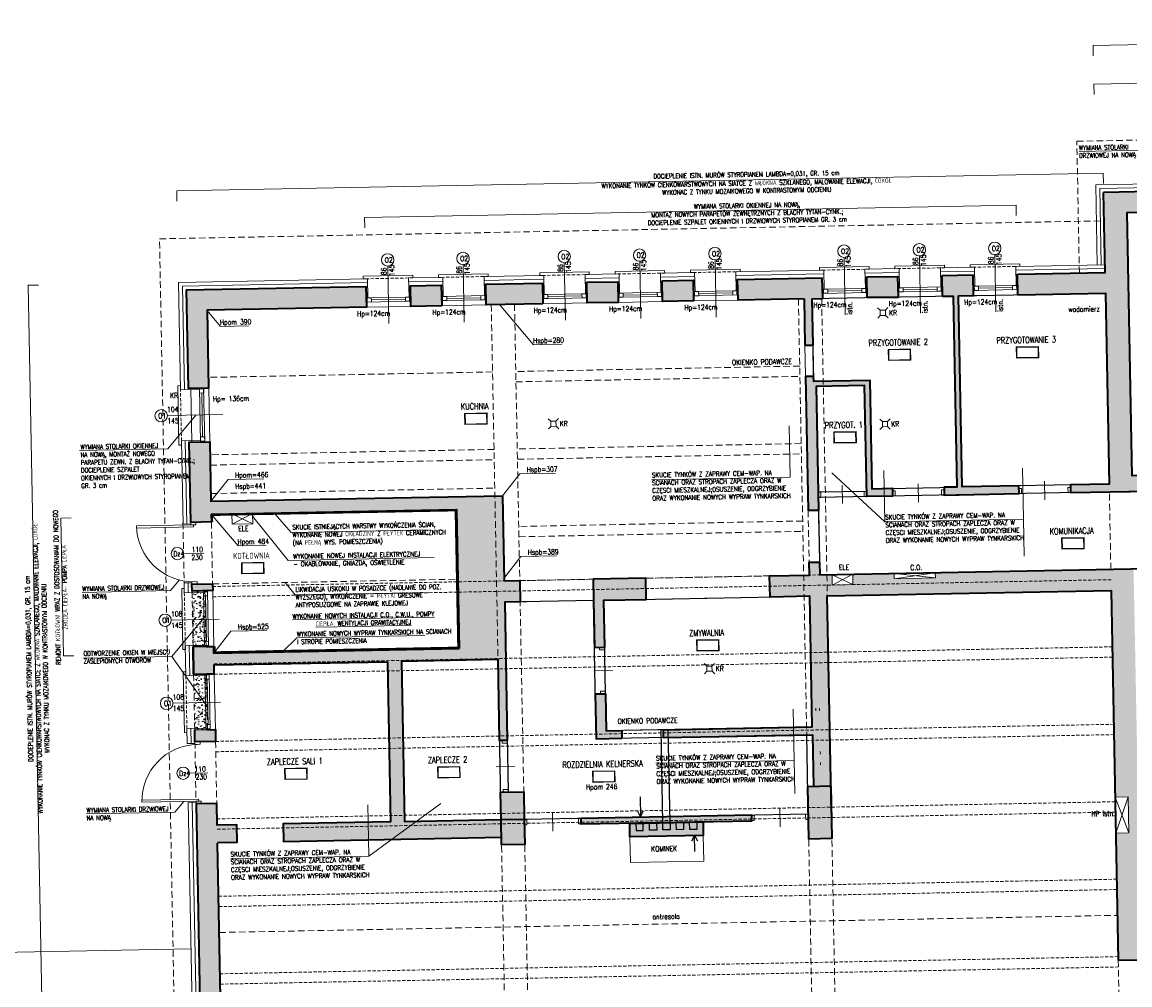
# Model space of a CAD drawing. Header units: millimetres. Extents: x 14400 to 93787, y -21104 to 39413.
# Tile 212 of 256: x 88174 to 90319, y -13433 to -11569. Entities that reach past the tile are written whole.
import ezdxf
from ezdxf.enums import TextEntityAlignment as Align

# ---------------------------------------------------------------- set-up
doc = ezdxf.new("R2010")
doc.units = ezdxf.units.MM
doc.linetypes.add('ACAD_ISO10W100', pattern=[18, 12, -3, 0, -3])
doc.linetypes.add('HIDDEN', pattern=[9.525, 6.35, -3.175])
for name, color, linetype, lineweight in [('!MODUS_ARMATURA', 6, 'Continuous', 9), ('!MODUS_HATCH', 4, 'Continuous', 5), ('!MODUS_HATCH_ŚCIANA', 254, 'Continuous', 9), ('!MODUS_PŁYTKI', 251, 'Continuous', 13), ('__MODUS_ŚCIANY', 2, 'Continuous', 35), ('_MODUS_DEMONTAŻ', 251, 'HIDDEN', 13), ('Cienka', 3, 'Continuous', 9), ('Drzwi', 1, 'Continuous', 15), ('Okna', 3, 'Continuous', 13), ('Opis', 8, 'Continuous', 13), ('Opis_pom', 9, 'Continuous', 18), ('Widok', 1, 'Continuous', 15)]:
    doc.layers.add(name, color=color, linetype=linetype, lineweight=lineweight)
doc.layers.add('!MODUS_BELKI NA SALI_NIEDRUK', color=86, linetype='Continuous', lineweight=0, plot=False, transparency=0.5)
doc.styles.add('ARCHETYP', font='romans.shx', dxfattribs={"height": 15})
doc.styles.add('ARIAL', font='tahoma.ttf')
doc.styles.add('TXT', font='simplex.shx', dxfattribs={"width": 0.8})
doc.linetypes.add('FENCELINE1', pattern='A,6.35,-2.54,[133,ltypeshp.shx,S=2.54,R=0,X=-2.54,Y=0],-2.54,25.4', length=36.83)
doc.linetypes.add('ZIGZAG', pattern='A,0.00254,-5.08,[131,ltypeshp.shx,S=5.08,R=0,X=-5.08,Y=0],-10.16,[131,ltypeshp.shx,S=5.08,R=180,X=5.08,Y=0],-5.08', length=20.32254)
pattern_1 = [(50, (4e-12, 9321.619), (18.218467, -1.5939086), [1.905, -20.955]), (355, (4e-12, 9321.619), (-3.524342, 19.1056845), [1.524, -16.7640584]), (100.451445, (1.518, 9321.486), (14.694125, 17.511775), [1.619001, -17.8090245]), (46.1842, (4e-12, 9326.7), (27.107904, -4.204233), [2.8575, -31.4325]), (96.63556, (2.26, 9326.349), (23.740413, 24.742612), [2.428502, -26.713561]), (351.18415, (4e-12, 9326.7), (23.740413, 24.742612), [2.285997, -25.145973]), (21, (2.54, 9325.429), (15.161439, -10.22652), [1.905, -20.955]), (326, (2.54, 9325.429), (6.180203, 18.4187966), [1.524, -16.764]), (71.451445, (3.803, 9324.577), (21.341642, 8.192277), [1.619001, -17.808994]), (37.5, (4e-12, 9321.619), (0.3088603, 8.4555039), [0, -16.5608, 0, -17.018, 0, -16.8275]), (7.5, (4e-12, 9321.619), (6.6819663, 10.0180575), [0, -9.7028, 0, -16.1798, 0, -6.4135]), (327.5, (-5.664, 9321.619), (13.5590595, -0.5728744), [0, -6.35, 0, -19.812, 0, -26.289]), (317.5, (-8.204, 9321.619), (14.8129181, 2.542649), [0, -8.255, 0, -13.1572, 0, -18.669])]

# ---------------------------------------------------------------- blocks, each defined once
blk = doc.blocks.new('A$C50044AAD')
for points in [[(-5, 0), (-10, 5)], [(5, 0), (10, 5)], [(-5, -10), (-10, -15)], [(5, -10), (10, -15)]]:
    blk.add_lwpolyline(points)
blk.add_lwpolyline([(-5, 0), (5, 0), (5, -10), (-5, -10)], close=True)
blk = doc.blocks.new('FGFTHFTG')
at = {"layer": '!MODUS_HATCH_ŚCIANA', "ltscale": 2}
h = blk.add_hatch(color=256, dxfattribs=at)
h.dxf.hatch_style = 1
h.paths.add_polyline_path([(51151.8, 27402), (51196.8, 27402), (51196.8, 27442), (51106.8, 27442), (51106.8, 27287), (50936.8, 27287), (50936.8, 27247), (51106.8, 27247), (51106.8, 26877), (51031.8, 26877), (51031.8, 26862), (51186.8, 26862), (51186.8, 26892), (51151.8, 26892)])
h = blk.add_hatch(color=256, dxfattribs=at)
h.dxf.hatch_style = 1
h.paths.add_polyline_path([(49674.8, 27287), (49326.8, 27287), (49326.8, 27097), (49366.8, 27097), (49366.8, 27247), (49674.8, 27247)])
h = blk.add_hatch(color=256, dxfattribs=at)
h.dxf.hatch_style = 1
h.paths.add_polyline_path([(49820.8, 27287), (49760.8, 27287), (49760.8, 27247), (49820.8, 27247)])
h = blk.add_hatch(color=256, dxfattribs=at)
h.dxf.hatch_style = 1
h.paths.add_polyline_path([(50016.8, 27287), (49906.8, 27287), (49906.8, 27247), (50016.8, 27247)])
h = blk.add_hatch(color=256, dxfattribs=at)
h.dxf.hatch_style = 1
h.paths.add_polyline_path([(50162.8, 27287), (50102.8, 27287), (50102.8, 27247), (50162.8, 27247)])
h = blk.add_hatch(color=256, dxfattribs=at)
h.dxf.hatch_style = 1
h.paths.add_polyline_path([(50308.8, 27287), (50248.8, 27287), (50248.8, 27247), (50308.8, 27247)])
h = blk.add_hatch(color=256, dxfattribs=at)
h.dxf.hatch_style = 1
h.paths.add_polyline_path([(50558.8, 27287), (50394.8, 27287), (50394.8, 27247), (50522.8, 27247), (50522.8, 27157), (50537.8, 27157), (50537.8, 27247), (50558.8, 27247)])
h = blk.add_hatch(color=256, dxfattribs=at)
h.dxf.hatch_style = 1
h.paths.add_polyline_path([(50704.8, 27287), (50644.8, 27287), (50644.8, 27247), (50704.8, 27247)])
h = blk.add_hatch(color=256, dxfattribs=at)
h.dxf.hatch_style = 1
h.paths.add_polyline_path([(50850.8, 27287), (50790.8, 27287), (50790.8, 27247), (50811.8, 27247), (50811.8, 26877), (50786.8, 26877), (50786.8, 26862), (50931.8, 26862), (50931.8, 26877), (50821.8, 26877), (50821.8, 27247), (50850.8, 27247)])
h = blk.add_hatch(color=256, dxfattribs=at)
h.dxf.hatch_style = 1
h.paths.add_polyline_path([(50646.8, 27087), (50537.8, 27087), (50537.8, 27097), (50522.8, 27097), (50522.8, 26837), (50542.8, 26837), (50542.8, 27077), (50636.8, 27077), (50636.8, 26862), (50686.8, 26862), (50686.8, 26877), (50646.8, 26877)])
h = blk.add_hatch(color=256, dxfattribs=at)
h.dxf.hatch_style = 1
h.paths.add_polyline_path([(49931.8, 26671), (49961.8, 26671), (49961.8, 26712), (49931.8, 26712), (49931.8, 26877), (49366.8, 26877), (49366.8, 26992), (49326.8, 26992), (49326.8, 26837), (49366.8, 26837), (49366.8, 26852), (49841.8, 26852), (49841.8, 26583), (49366.8, 26583), (49366.8, 26596), (49351.8, 26596), (49326.8, 26596), (49326.8, 26543), (49351.8, 26543), (49366.8, 26543), (49366.8, 26560), (49702.8, 26560), (49702.8, 26250), (49494.8, 26250), (49494.8, 26216), (49916.8, 26216), (49916.8, 26250), (49729.8, 26250), (49729.8, 26560), (49916.8, 26560), (49916.8, 26403), (49931.8, 26403)])
h = blk.add_hatch(color=256, dxfattribs=at)
h.dxf.hatch_style = 1
h.paths.add_polyline_path([(51150.8, 26702), (51150.8, 26712), (50766.8, 26712), (50766.8, 26702), (50686.8, 26702), (50686.8, 26712), (50606.8, 26712), (50606.8, 26692), (50566.8, 26692), (50566.8, 26712), (50542.8, 26712), (50542.8, 26737), (50522.8, 26737), (50522.8, 26712), (50445.8, 26712), (50445.8, 26671), (50522.8, 26671), (50522.8, 26418), (50233.8, 26418), (50233.8, 26403), (50522.8, 26403), (50522.8, 26303), (50556.8, 26303), (50556.8, 26671), (51106.8, 26671), (51106.8, 26271), (51131.8, 26271), (51131.8, 26201), (51106.8, 26201), (51106.8, 25955), (51151.2, 25955), (51150.9, 26483.5), (51150.9, 26483.5), (51150.9, 26553.5)])
h = blk.add_hatch(color=256, dxfattribs=at)
h.dxf.hatch_style = 1
h.paths.add_polyline_path([(49366.8, 26717), (49326.8, 26717), (49326.8, 26704), (49351.8, 26704), (49366.8, 26704)])
h = blk.add_hatch(color=256, dxfattribs=at)
h.dxf.hatch_style = 1
h.paths.add_polyline_path([(50205.8, 26712), (50103.8, 26712), (50103.8, 26671), (50103.8, 26580), (50123.8, 26580), (50123.8, 26671), (50205.8, 26671)])
h = blk.add_hatch(color=256, dxfattribs=at)
h.dxf.hatch_style = 1
h.paths.add_polyline_path([(50123.8, 26490), (50103.8, 26490), (50103.8, 26403), (50153.8, 26403), (50153.8, 26418), (50123.8, 26418)])
h = blk.add_hatch(color=256, dxfattribs=at)
h.dxf.hatch_style = 1
h.paths.add_polyline_path([(49366.8, 26435), (49351.8, 26435), (49326.8, 26435), (49326.8, 26412), (49366.8, 26412)])
h = blk.add_hatch(color=256, dxfattribs=at)
h.dxf.hatch_style = 1
h.paths.add_polyline_path([(49961.8, 26303), (49916.8, 26303), (49916.8, 26250), (49961.8, 26250)])
h = blk.add_hatch(color=256, dxfattribs=at)
h.dxf.hatch_style = 1
h.paths.add_polyline_path([(50556.8, 26303), (50511.8, 26303), (50511.8, 26201), (50556.8, 26201)])
h = blk.add_hatch(color=256, dxfattribs=at)
h.dxf.hatch_style = 1
h.paths.add_polyline_path([(48430.8, 25768), (47741.8, 25768), (47741.8, 25530.9), (47781.8, 25530.9), (47781.8, 25586), (47781.8, 25728), (47916.8, 25728), (48045.8, 25728), (48212.8, 25728), (48212.8, 25385), (48139.8, 25385), (48139.8, 25370), (48228.8, 25370), (48228.8, 25385), (48224.8, 25385), (48224.8, 25728), (48381.8, 25728), (48381.8, 25385), (48330.8, 25385), (48330.8, 25370), (48874.8, 25370), (48874.8, 25385), (48593.8, 25385), (48593.8, 25570), (48593.8, 25728), (48704.8, 25728), (48731.8, 25728), (48844.8, 25728), (48866.8, 25728), (49022.8, 25728), (49022.8, 25385), (48964.8, 25385), (48964.8, 25370), (49022.8, 25370), (49022.8, 25335), (49036.8, 25335), (49036.8, 25728), (49266.8, 25728), (49266.8, 25748), (49306.8, 25748), (49306.8, 25728), (49326.8, 25728), (49326.8, 25385), (49366.8, 25385), (49366.8, 26216), (49404.8, 26216), (49404.8, 26250), (49366.8, 26250), (49366.8, 26292), (49326.8, 26292), (49326.8, 25768), (48552.9, 25768), (48552.9, 25727.9), (48576.8, 25728), (48576.8, 25385), (48406.8, 25384.7), (48406.8, 25727.7), (48430.9, 25727.7)])
h = blk.add_hatch(color=256, dxfattribs=at)
h.dxf.hatch_style = 1
h.paths.add_polyline_path([(49961.8, 26250), (49916.8, 26250), (49916.8, 26201), (49961.8, 26201)])
h = blk.add_hatch(color=256, dxfattribs=at)
h.dxf.hatch_style = 1
h.paths.add_polyline_path([(50401.8, 26250), (50071.8, 26250), (50071.8, 26238), (50401.8, 26238)])
h = blk.add_hatch(color=256, dxfattribs=at)
h.dxf.hatch_style = 1
h.paths.add_polyline_path([(50307.8, 26238), (50165.8, 26238), (50165.8, 26212), (50307.8, 26212)])
at = {"layer": '_MODUS_DEMONTAŻ', "ltscale": 2}
h = blk.add_hatch(dxfattribs=at)
h.set_pattern_fill('AR-CONC', color=256, scale=0.1)
h.set_pattern_definition(pattern_1)
h.paths.add_polyline_path([(49351.8, 26704), (49326.8, 26704), (49326.8, 26596), (49351.8, 26596)])
h = blk.add_hatch(dxfattribs=at)
h.set_pattern_fill('AR-CONC', color=256, scale=0.1)
h.set_pattern_definition(pattern_1)
h.paths.add_polyline_path([(49351.8, 26543), (49326.8, 26543), (49326.8, 26435), (49351.8, 26435)])
at = {"layer": '!MODUS_BELKI NA SALI_NIEDRUK', "linetype": 'HIDDEN'}
for points in [[(49366.8, 26712), (51106.8, 26712)], [(51106.8, 26692), (49366.8, 26692)], [(49366.8, 26562), (51106.8, 26562)], [(51106.8, 26542), (49366.8, 26542)], [(49366.8, 26412), (51106.8, 26412)], [(51106.8, 26392), (49366.8, 26392)], [(49366.8, 26262), (51106.8, 26262)], [(51106.8, 26242), (49366.8, 26242)], [(49366.8, 26112), (51106.8, 26112)], [(51106.8, 26092), (49366.8, 26092)], [(49366.8, 25962), (51106.8, 25962)], [(51106.8, 25942), (49366.8, 25942)]]:
    blk.add_lwpolyline(points, dxfattribs=at)
at = {"layer": '!MODUS_HATCH', "linetype": 'ZIGZAG'}
for points in [[(51099.3, 27302), (51099.3, 27449.5), (51199.8, 27449.5)], [(49319.3, 27094), (49319.3, 27294.5), (49677.8, 27294.5)], [(49757.8, 27294.5), (49823.8, 27294.5)], [(49903.8, 27294.5), (50019.8, 27294.5)], [(50099.8, 27294.5), (50165.8, 27294.5)], [(50245.8, 27294.5), (50311.8, 27294.5)], [(50391.8, 27294.5), (50561.8, 27294.5)], [(50641.8, 27294.5), (50707.8, 27294.5)], [(50787.8, 27294.5), (50853.8, 27294.5)], [(50933.8, 27294.5), (51106.8, 27294.5)], [(49319.3, 26834), (49319.3, 26995)], [(49319.3, 26720), (49319.3, 26701)], [(49319.3, 26599), (49319.3, 26540)], [(49319.3, 26438), (49319.3, 26409)], [(49319.3, 26295), (49319.3, 25768)]]:
    blk.add_lwpolyline(points, dxfattribs=at)
at = {"layer": '!MODUS_HATCH_ŚCIANA', "ltscale": 2}
for p, q in [((50530.5, 26448.8), (50530.5, 26453.9)), ((50537.5, 26448.8), (50537.5, 26453.9)), ((50537.5, 26365), (50537.5, 26370.1)), ((50537.5, 26344.1), (50537.5, 26349.1))]:
    blk.add_line(p, q, dxfattribs=at)
at = {"layer": '!MODUS_PŁYTKI', "linetype": 'ACAD_ISO10W100', "const_width": 3}
blk.add_lwpolyline([(49368.8, 26837), (49368.8, 26850), (49839.8, 26850), (49839.8, 26585), (49368.8, 26585), (49368.8, 26596)], dxfattribs=at)
at = {"layer": '__MODUS_ŚCIANY'}
for points in [[(50936.8, 27287), (51106.8, 27287), (51106.8, 27442)], [(51196.8, 27402), (51196.8, 27442), (51106.8, 27442)], [(50936.8, 27247), (51106.8, 27247), (51106.8, 26877), (51031.8, 26877), (51031.8, 26862), (51186.8, 26862), (51186.8, 26892), (51151.8, 26892), (51151.8, 27402), (51196.8, 27402)], [(49326.8, 27287), (49674.8, 27287), (49674.8, 27247), (49365.8, 27247)], [(49326.8, 27287), (49326.8, 27097), (49366.8, 27097), (49366.8, 27247)], [(50522.8, 27247), (50394.8, 27247), (50394.8, 27287), (50558.8, 27287)], [(50558.8, 27247), (50558.8, 27287)], [(50644.8, 27287), (50704.8, 27287)], [(50790.8, 27287), (50850.8, 27287)], [(50790.8, 27247), (50790.8, 27287)], [(50850.8, 27247), (50850.8, 27287)], [(50936.8, 27247), (50936.8, 27287)], [(50522.8, 27247), (50522.8, 27157)], [(50537.8, 27247), (50537.8, 27157)], [(50537.8, 27247), (50558.8, 27247)], [(50644.8, 27247), (50704.8, 27247)], [(50790.8, 27247), (50811.8, 27247), (50811.8, 26877), (50786.8, 26877), (50786.8, 26862), (50931.8, 26862), (50931.8, 26877), (50821.8, 26877), (50821.8, 27247), (50850.8, 27247)], [(50522.8, 27157), (50537.8, 27157)], [(50522.8, 27097), (50522.8, 26837)], [(50537.8, 27097), (50537.8, 27087), (50646.8, 27087), (50646.8, 26877), (50686.8, 26877), (50686.8, 26862), (50636.8, 26862), (50636.8, 27077), (50542.8, 27077), (50542.8, 26837), (50522.8, 26837)], [(50522.8, 27097), (50537.8, 27097)], [(49326.8, 26837), (49326.8, 26992), (49366.8, 26992), (49366.8, 26877), (49931.8, 26877)], [(49931.8, 26877), (49931.8, 26712), (49961.8, 26712), (49961.8, 26671), (49931.8, 26671), (49931.8, 26403), (49916.8, 26403), (49916.8, 26560), (49729.8, 26560), (49729.8, 26250), (49916.8, 26250), (49916.8, 26303), (49961.8, 26303), (49961.8, 26250)], [(49366.8, 26852), (49366.8, 26837), (49326.8, 26837)], [(49366.8, 26852), (49841.8, 26852), (49841.8, 26583)], [(50233.8, 26418), (50522.8, 26418), (50522.8, 26671), (50445.8, 26671), (50445.8, 26712), (50522.8, 26712), (50522.8, 26737), (50542.8, 26737), (50542.8, 26712), (51178.8, 26712)], [(49326.8, 26704), (49326.8, 26717), (49366.8, 26717), (49366.8, 26704), (49351.8, 26704)], [(49366.8, 26717), (49366.8, 26704)], [(50103.8, 26712), (50103.8, 26671), (50103.8, 26671), (50103.8, 26580), (50123.8, 26580), (50123.8, 26671), (50205.8, 26671), (50205.8, 26712), (50103.8, 26712)], [(50556.8, 26250), (50556.8, 26671), (51106.8, 26671), (51106.8, 25955)], [(49326.8, 26543), (49326.8, 26596)], [(49351.8, 26596), (49366.8, 26596)], [(49366.8, 26596), (49366.8, 26583), (49841.8, 26583)], [(49351.8, 26543), (49366.8, 26543), (49366.8, 26560), (49702.8, 26560), (49702.8, 26250), (49494.8, 26250), (49494.8, 26216), (49916.8, 26216)], [(50103.8, 26490), (50123.8, 26490), (50123.8, 26418), (50153.8, 26418)], [(50103.8, 26490), (50103.8, 26403), (50153.8, 26403)], [(49366.8, 26412), (49326.8, 26412), (49326.8, 26435)], [(49351.8, 26435), (49366.8, 26435), (49366.8, 26412)], [(50153.8, 26418), (50153.8, 26403)], [(50233.8, 26418), (50233.8, 26403)], [(50233.8, 26403), (50522.8, 26403), (50522.8, 26303)], [(49366.8, 26216), (49404.8, 26216), (49404.8, 26250), (49366.8, 26250), (49366.8, 26292), (49326.8, 26292), (49326.8, 25768)], [(50071.8, 26250), (50401.8, 26250), (50401.8, 26238), (50071.8, 26238), (50071.8, 26250)], [(49326.8, 25728), (49326.8, 25385), (49366.8, 25385), (49366.8, 26215)], [(51106.8, 25955), (51151.2, 25955)]]:
    blk.add_lwpolyline(points, dxfattribs=at)
for points in [[(49820.8, 27247), (49760.8, 27247), (49760.8, 27287), (49820.8, 27287)], [(50016.8, 27247), (49906.8, 27247), (49906.8, 27287), (50016.8, 27287)], [(50102.8, 27287), (50162.8, 27287), (50162.8, 27247), (50102.8, 27247)], [(50248.8, 27287), (50308.8, 27287), (50308.8, 27247), (50248.8, 27247)], [(50644.8, 27287), (50704.8, 27287), (50704.8, 27247), (50644.8, 27247)], [(49326.8, 26717), (49366.8, 26717), (49366.8, 26704), (49326.8, 26704)], [(50511.8, 26303), (50556.8, 26303), (50556.8, 26201), (50511.8, 26201)], [(49916.8, 26250), (49961.8, 26250), (49961.8, 26201), (49916.8, 26201)], [(50165.8, 26238), (50307.8, 26238), (50307.8, 26212), (50165.8, 26212)]]:
    blk.add_lwpolyline(points, close=True, dxfattribs=at)
at = {"layer": '__MODUS_ŚCIANY', "color": 2}
blk.add_lwpolyline([(49366.8, 26583), (49366.8, 26596), (49326.8, 26596), (49326.8, 26543), (49366.8, 26543), (49366.8, 26560)], dxfattribs=at)
at = {"layer": '_MODUS_DEMONTAŻ', "ltscale": 2}
blk.add_lwpolyline([(49366.8, 26717), (49841.8, 26717)], dxfattribs=at)
for points in [[(49351.8, 26704), (49326.8, 26704), (49326.8, 26596), (49351.8, 26596), (49351.8, 26704)], [(49351.8, 26543), (49326.8, 26543), (49326.8, 26435), (49351.8, 26435), (49351.8, 26543)]]:
    blk.add_lwpolyline(points, close=True, dxfattribs=at)
at = {"layer": 'Cienka', "linetype": 'HIDDEN', "ltscale": 2}
for points in [[(49916.8, 27247), (49916.8, 25042)], [(49961.8, 27247), (49961.8, 25042)], [(50511.8, 27247), (50511.8, 25042)], [(50556.8, 25042), (50556.8, 27247)], [(49916.8, 27117), (49366.8, 27117)], [(50511.8, 27117), (49961.8, 27117)], [(49961.8, 27097), (50511.8, 27097)], [(49916.8, 26967), (49366.8, 26967)], [(49366.8, 26947), (49916.8, 26947)], [(50511.8, 26967), (49961.8, 26967)], [(49961.8, 26947), (50511.8, 26947)], [(49366.8, 26892), (49916.8, 26892)], [(50511.8, 26817), (49961.8, 26817)], [(49961.8, 26797), (50511.8, 26797)]]:
    blk.add_lwpolyline(points, dxfattribs=at)
at = {"layer": 'DEFPOINTS', "color": 2}
for points in [[(51151.8, 27402), (51366.8, 27402), (51366.8, 26892), (51151.8, 26892)], [(50646.8, 26877), (50811.8, 26877), (50811.8, 27247), (50537.8, 27247), (50537.8, 27087), (50646.8, 27087)], [(50821.8, 27247), (51106.8, 27247), (51106.8, 26877), (50821.8, 26877)], [(50636.8, 26872), (50542.8, 26872), (50542.8, 27077), (50636.8, 27077)], [(50542.8, 26712), (51478.8, 26712), (51478.8, 26862), (50542.8, 26862)], [(49961.8, 26250), (50511.8, 26250), (50511.8, 26403), (50103.8, 26403), (50103.8, 26671), (49931.8, 26671), (49931.8, 26303), (49961.8, 26303)], [(50123.8, 26671), (50522.8, 26671), (50522.8, 26418), (50123.8, 26418)], [(49729.8, 26250), (49916.8, 26250), (49916.8, 26560), (49729.8, 26560)], [(50177.8, 26224), (50191.8, 26224), (50191.8, 26238), (50177.8, 26238)], [(50203.8, 26238), (50217.8, 26238), (50217.8, 26224), (50203.8, 26224)], [(50229.8, 26238), (50243.8, 26238), (50243.8, 26224), (50229.8, 26224)], [(50255.8, 26238), (50269.8, 26238), (50269.8, 26224), (50255.8, 26224)], [(50281.8, 26238), (50295.8, 26238), (50295.8, 26224), (50281.8, 26224)]]:
    blk.add_lwpolyline(points, close=True, dxfattribs=at)
at = {"layer": 'DEFPOINTS'}
for points in [[(50229.8, 26238), (50229.8, 26418)], [(50243.8, 26238), (50243.8, 26418)], [(50187.2, 26288.8), (50187.2, 26250), (50182, 26261)], [(50187.2, 26250), (50192.2, 26261.7)], [(50290.6, 26181.4), (50290.6, 26212), (50284.6, 26201.6)], [(50290.6, 26212), (50296.2, 26202)]]:
    blk.add_lwpolyline(points, dxfattribs=at)
at = {"layer": 'Drzwi'}
for points in [[(50589.8, 26884.9), (50589.8, 26849.1)], [(50736.8, 26884.9), (50736.8, 26849.1)], [(50981.8, 26884.9), (50981.8, 26849.1)], [(49311.8, 26776.6), (49350.8, 26776.6)], [(50101.9, 26534.6), (50137.8, 26534.6)], [(49314.9, 26351.6), (49350.8, 26351.6)], [(49909.5, 26352.6), (49945.3, 26352.6)], [(50016.8, 26261.9), (50016.8, 26226.1)], [(50456.8, 26261.9), (50456.8, 26226.1)]]:
    blk.add_lwpolyline(points, dxfattribs=at)
for points in [[(50547.8, 26872), (50547.8, 26862), (50542.8, 26862), (50542.8, 26872)], [(50636.8, 26872), (50636.8, 26862), (50631.8, 26862), (50631.8, 26872)], [(50691.8, 26872), (50691.8, 26862), (50686.8, 26862), (50686.8, 26872)], [(50786.8, 26872), (50786.8, 26862), (50781.8, 26862), (50781.8, 26872)], [(50936.8, 26872), (50936.8, 26862), (50931.8, 26862), (50931.8, 26872)], [(51031.8, 26872), (51031.8, 26862), (51026.8, 26862), (51026.8, 26872)], [(49221.8, 26828), (49331.8, 26828), (49331.8, 26832), (49221.8, 26832)], [(49326.8, 26837), (49336.8, 26837), (49336.8, 26832), (49326.8, 26832)], [(49326.8, 26722), (49336.8, 26722), (49336.8, 26717), (49326.8, 26717)], [(50113.8, 26580), (50123.8, 26580), (50123.8, 26575), (50113.8, 26575)], [(50113.8, 26495), (50123.8, 26495), (50123.8, 26490), (50113.8, 26490)], [(49326.8, 26412), (49336.8, 26412), (49336.8, 26407), (49326.8, 26407)], [(49921.8, 26403), (49931.8, 26403), (49931.8, 26398), (49921.8, 26398)], [(49921.8, 26308), (49931.8, 26308), (49931.8, 26303), (49921.8, 26303)], [(49221.8, 26301), (49331.8, 26301), (49331.8, 26297), (49221.8, 26297)], [(49326.8, 26297), (49336.8, 26297), (49336.8, 26292), (49326.8, 26292)], [(49966.8, 26249), (49966.8, 26239), (49961.8, 26239), (49961.8, 26249)], [(50071.8, 26249), (50071.8, 26239), (50066.8, 26239), (50066.8, 26249)], [(50406.8, 26249), (50406.8, 26239), (50401.8, 26239), (50401.8, 26249)], [(50511.8, 26249), (50511.8, 26239), (50506.8, 26239), (50506.8, 26249)]]:
    blk.add_lwpolyline(points, close=True, dxfattribs=at)
for centre in [(49299.8, 26777), (49302.9, 26351.6)]:
    blk.add_circle(centre, 12, dxfattribs=at)
for centre, start, end in [((49331.8, 26832), 180, 270), ((49331.8, 26297), 90, 180)]:
    blk.add_arc(centre, 110, start, end, dxfattribs=at)
at = {"layer": 'Okna'}
for points in [[(49717.8, 27325.8), (49717.8, 27214.7)], [(49863.8, 27325.8), (49863.8, 27214.7)], [(50059.8, 27325.8), (50059.8, 27214.7)], [(50205.8, 27325.8), (50205.8, 27214.7)], [(50351.8, 27325.8), (50351.8, 27214.7)], [(50601.8, 27325.8), (50601.8, 27214.7)], [(50747.8, 27325.8), (50747.8, 27214.7)], [(50893.8, 27325.8), (50893.8, 27214.7)], [(49285.5, 27044.5), (49393.1, 27044.5)], [(49285.5, 26648.5), (49378.1, 26648.5)], [(49285.5, 26487.5), (49378.1, 26487.5)]]:
    blk.add_lwpolyline(points, dxfattribs=at)
at = {"layer": 'Okna', "ltscale": 2}
for points in [[(49674.8, 27265), (49760.8, 27265)], [(49674.8, 27257), (49760.8, 27257)], [(49684.8, 27261), (49750.8, 27261)], [(49820.8, 27265), (49906.8, 27265)], [(49820.8, 27257), (49906.8, 27257)], [(49830.8, 27261), (49896.8, 27261)], [(50016.8, 27265), (50102.8, 27265)], [(50016.8, 27257), (50102.8, 27257)], [(50026.8, 27261), (50092.8, 27261)], [(50162.8, 27265), (50248.8, 27265)], [(50162.8, 27257), (50248.8, 27257)], [(50172.8, 27261), (50238.8, 27261)], [(50308.8, 27265), (50394.8, 27265)], [(50308.8, 27257), (50394.8, 27257)], [(50318.8, 27261), (50384.8, 27261)], [(50558.8, 27265), (50644.8, 27265)], [(50558.8, 27257), (50644.8, 27257)], [(50568.8, 27261), (50634.8, 27261)], [(50704.8, 27265), (50790.8, 27265)], [(50704.8, 27257), (50790.8, 27257)], [(50714.8, 27261), (50780.8, 27261)], [(50850.8, 27265), (50936.8, 27265)], [(50850.8, 27257), (50936.8, 27257)], [(50860.8, 27261), (50926.8, 27261)], [(49348.8, 27097), (49348.8, 26992)], [(49356.8, 27097), (49356.8, 26992)], [(49352.8, 27087), (49352.8, 27002)], [(49348.8, 26596), (49348.8, 26704)], [(49352.8, 26694), (49352.8, 26606)], [(49356.8, 26596), (49356.8, 26704)], [(49348.8, 26435), (49348.8, 26543)], [(49356.8, 26435), (49356.8, 26543)], [(49352.8, 26533), (49352.8, 26445)]]:
    blk.add_lwpolyline(points, dxfattribs=at)
for points in [[(49676.8, 27265), (49684.8, 27265), (49684.8, 27257), (49676.8, 27257)], [(49750.8, 27265), (49758.8, 27265), (49758.8, 27257), (49750.8, 27257)], [(49822.8, 27265), (49830.8, 27265), (49830.8, 27257), (49822.8, 27257)], [(49896.8, 27265), (49904.8, 27265), (49904.8, 27257), (49896.8, 27257)], [(50018.8, 27265), (50026.8, 27265), (50026.8, 27257), (50018.8, 27257)], [(50092.8, 27265), (50100.8, 27265), (50100.8, 27257), (50092.8, 27257)], [(50164.8, 27265), (50172.8, 27265), (50172.8, 27257), (50164.8, 27257)], [(50238.8, 27265), (50246.8, 27265), (50246.8, 27257), (50238.8, 27257)], [(50310.8, 27265), (50318.8, 27265), (50318.8, 27257), (50310.8, 27257)], [(50384.8, 27265), (50392.8, 27265), (50392.8, 27257), (50384.8, 27257)], [(50560.8, 27265), (50568.8, 27265), (50568.8, 27257), (50560.8, 27257)], [(50634.8, 27265), (50642.8, 27265), (50642.8, 27257), (50634.8, 27257)], [(50706.8, 27265), (50714.8, 27265), (50714.8, 27257), (50706.8, 27257)], [(50780.8, 27265), (50788.8, 27265), (50788.8, 27257), (50780.8, 27257)], [(50852.8, 27265), (50860.8, 27265), (50860.8, 27257), (50852.8, 27257)], [(50926.8, 27265), (50934.8, 27265), (50934.8, 27257), (50926.8, 27257)], [(49348.8, 27095), (49356.8, 27095), (49356.8, 27087), (49348.8, 27087)], [(49348.8, 27002), (49356.8, 27002), (49356.8, 26994), (49348.8, 26994)], [(49348.8, 26702), (49356.8, 26702), (49356.8, 26694), (49348.8, 26694)], [(49348.8, 26606), (49356.8, 26606), (49356.8, 26598), (49348.8, 26598)], [(49348.8, 26541), (49356.8, 26541), (49356.8, 26533), (49348.8, 26533)], [(49348.8, 26445), (49356.8, 26445), (49356.8, 26437), (49348.8, 26437)]]:
    blk.add_lwpolyline(points, close=True, dxfattribs=at)
at = {"layer": 'Okna'}
for centre in [(49717.8, 27337.8), (49863.8, 27337.8), (50059.8, 27337.8), (50205.8, 27337.8), (50351.8, 27337.8), (50601.8, 27337.8), (50747.8, 27337.8), (50893.8, 27337.8), (49273.5, 27044.5), (49273.5, 26648.5), (49273.5, 26487.5)]:
    blk.add_circle(centre, 12, dxfattribs=at)
at = {"layer": 'Opis', "ltscale": 0.7}
for points in [[(51091.8, 27707), (51091.8, 27727), (53452.8, 27727), (53452.8, 27707)], [(51091.8, 27632.1), (51091.8, 27652.1), (53452.8, 27652.1), (53452.8, 27632.1)], [(49311.8, 27459.2), (49311.8, 27479.2), (51106.8, 27479.2), (51106.8, 27459.2)], [(49040.6, 27302), (49020.6, 27302), (49020.6, 25783), (49040.6, 25783)], [(50220.8, 26902.3), (50489, 26902.3), (50489, 27001.7)], [(50671.1, 26812.1), (50570.1, 26909.4)], [(50671.1, 26812.1), (50939.3, 26812.1), (50939.3, 26911.5)], [(50671.1, 26812.1), (50671.1, 26911.5)], [(50939.3, 26812.1), (50939.3, 26741)], [(49499.8, 26583), (49527.7, 26609.3), (49775.7, 26609.3)], [(50218.5, 26353.8), (50486.7, 26353.8), (50486.7, 26453.2)], [(50486.7, 26353.8), (50486.7, 26289.8)], [(49391.1, 26183.9), (49659.3, 26183.9), (49659.3, 26283.3)], [(49659.3, 26183.9), (49800.9, 26283.3)], [(47726.8, 25991.1), (47726.8, 26011.1), (49311.8, 26011.1), (49311.8, 25991.1)]]:
    blk.add_lwpolyline(points, dxfattribs=at)
at = {"layer": 'Opis'}
for points in [[(51060.6, 27522.2), (51186.8, 27522.2), (51204.3, 27501.9)], [(49674.8, 27400.8), (49674.8, 27420.8), (50936.8, 27420.8), (50936.8, 27400.8)], [(49365.8, 27247), (49391.8, 27215.1), (49446.2, 27215.1)], [(49933, 27247), (49997.4, 27168), (50051.9, 27168)], [(49114.3, 26980), (49285.4, 26980), (49340.8, 27044.5)], [(49366.8, 26877), (49400.7, 26918.6), (49469.8, 26918.6)], [(49931.8, 26877), (49965.7, 26918.6), (50034.8, 26918.6)], [(49095.5, 26850), (49075.5, 26850), (49075.5, 26583), (49095.5, 26583)], [(49366.8, 26852), (49417.7, 26789.5), (49472.2, 26789.5)], [(49446.8, 26846.8), (49513.8, 26759.8), (49797, 26759.8)], [(49490.4, 26850), (49521.1, 26813.7), (49785.1, 26813.7)], [(49930.8, 26717), (49964.7, 26758.6), (50033.8, 26758.6)], [(49114.3, 26705.5), (49285.4, 26705.5), (49302.9, 26725.9)], [(49507.5, 26717), (49526.3, 26692.6), (49790.3, 26692.6)], [(49114.3, 26577.9), (49285.4, 26577.9), (49351.8, 26655.2)], [(49366.8, 26583), (49400.7, 26624.6), (49469.8, 26624.6)], [(49285.4, 26577.9), (49351.8, 26479.8)], [(49114.3, 26276.7), (49285.4, 26276.7), (49302.9, 26297)]]:
    blk.add_lwpolyline(points, dxfattribs=at)
at = {"layer": 'Opis_pom', "ltscale": 0.7}
for points in [[(50683.7, 27124.3), (50727.2, 27124.3), (50727.2, 27146.1), (50683.7, 27146.1)], [(50684.8, 27125.4), (50726.1, 27125.4), (50726.1, 27145), (50684.8, 27145)], [(50931.7, 27124.3), (50975.2, 27124.3), (50975.2, 27146.1), (50931.7, 27146.1)], [(50932.7, 27125.4), (50974.1, 27125.4), (50974.1, 27145), (50932.7, 27145)], [(49861.2, 27016.1), (49904.7, 27016.1), (49904.7, 27037.9), (49861.2, 27037.9)], [(49862.3, 27017.2), (49903.6, 27017.2), (49903.6, 27036.8), (49862.3, 27036.8)], [(50575.2, 26966.5), (50618.8, 26966.5), (50618.8, 26988.3), (50575.2, 26988.3)], [(50576.3, 26967.6), (50617.7, 26967.6), (50617.7, 26987.2), (50576.3, 26987.2)], [(51012.7, 26752.8), (51056.2, 26752.8), (51056.2, 26774.6), (51012.7, 26774.6)], [(49423.5, 26735.2), (49467, 26735.2), (49467, 26756.9), (49423.5, 26756.9)], [(49424.6, 26736.3), (49465.9, 26736.3), (49465.9, 26755.9), (49424.6, 26755.9)], [(51013.8, 26753.9), (51055.1, 26753.9), (51055.1, 26773.5), (51013.8, 26773.5)], [(50301.9, 26569), (50345.4, 26569), (50345.4, 26590.8), (50301.9, 26590.8)], [(50303, 26570.1), (50344.4, 26570.1), (50344.4, 26589.7), (50303, 26589.7)], [(49499.6, 26335.4), (49543.1, 26335.4), (49543.1, 26357.2), (49499.6, 26357.2)], [(49500.7, 26336.5), (49542.1, 26336.5), (49542.1, 26356.1), (49500.7, 26356.1)], [(49795.7, 26332.8), (49839.2, 26332.8), (49839.2, 26354.6), (49795.7, 26354.6)], [(49796.8, 26333.9), (49838.2, 26333.9), (49838.2, 26353.5), (49796.8, 26353.5)], [(50095.6, 26318.8), (50139.1, 26318.8), (50139.1, 26340.6), (50095.6, 26340.6)], [(50096.7, 26319.9), (50138.1, 26319.9), (50138.1, 26339.5), (50096.7, 26339.5)]]:
    blk.add_lwpolyline(points, close=True, dxfattribs=at)
at = {"layer": 'Widok', "linetype": 'HIDDEN', "ltscale": 2}
blk.add_line((49366.8, 26412), (49366.8, 26292), dxfattribs=at)
for points in [[(51056.8, 27287), (51056.8, 27542), (53487.8, 27542), (53487.8, 26212)], [(49276.8, 25768), (49276.8, 27387), (51106.8, 27387)], [(51106.8, 26712), (51106.8, 26862)], [(49311.8, 26837), (49311.8, 26717)], [(49366.8, 26837), (49366.8, 26717)], [(50522.8, 26837), (50522.8, 26737)], [(50542.8, 26837), (50542.8, 26737)], [(49961.8, 26712), (50103.8, 26712)], [(50205.8, 26712), (50445.8, 26712)], [(49326.8, 26704), (49326.8, 26596)], [(49961.8, 26671), (50103.8, 26671)], [(50445.8, 26671), (50205.8, 26671)], [(49326.8, 26543), (49326.8, 26435)], [(49326.8, 26412), (49326.8, 26292)], [(49326.8, 26412), (49326.8, 26292)], [(49366.8, 26042), (51106.8, 26042)], [(51106.8, 25955), (51106.8, 25845)]]:
    blk.add_lwpolyline(points, dxfattribs=at)
at = {"layer": 'Widok'}
for points in [[(51091.8, 27302), (51091.8, 27457), (51199.8, 27457), (51199.8, 27427)], [(49677.8, 27265), (49677.8, 27302), (49311.8, 27302), (49311.8, 27094), (49348.8, 27094)], [(49674.8, 27302), (49669.8, 27302), (49669.8, 27307), (49765.8, 27307), (49765.8, 27302), (49760.8, 27302)], [(49757.8, 27265), (49757.8, 27302), (49823.8, 27302), (49823.8, 27265)], [(49820.8, 27302), (49815.8, 27302), (49815.8, 27307), (49911.8, 27307), (49911.8, 27302), (49906.8, 27302)], [(49903.8, 27265), (49903.8, 27302), (50019.8, 27302), (50019.8, 27265)], [(50016.8, 27302), (50011.8, 27302), (50011.8, 27307), (50107.8, 27307), (50107.8, 27302), (50102.8, 27302)], [(50099.8, 27265), (50099.8, 27302), (50165.8, 27302), (50165.8, 27265)], [(50162.8, 27302), (50157.8, 27302), (50157.8, 27307), (50253.8, 27307), (50253.8, 27302), (50248.8, 27302)], [(50245.8, 27265), (50245.8, 27302), (50311.8, 27302), (50311.8, 27265)], [(50308.8, 27302), (50303.8, 27302), (50303.8, 27307), (50399.8, 27307), (50399.8, 27302), (50394.8, 27302)], [(50391.8, 27265), (50391.8, 27302), (50561.8, 27302), (50561.8, 27265)], [(50558.8, 27302), (50553.8, 27302), (50553.8, 27307), (50649.8, 27307), (50649.8, 27302), (50644.8, 27302)], [(50641.8, 27265), (50641.8, 27302), (50707.8, 27302), (50707.8, 27265)], [(50704.8, 27302), (50699.8, 27302), (50699.8, 27307), (50795.8, 27307), (50795.8, 27302), (50790.8, 27302)], [(50787.8, 27265), (50787.8, 27302), (50853.8, 27302), (50853.8, 27265)], [(50850.8, 27302), (50845.8, 27302), (50845.8, 27307), (50941.8, 27307), (50941.8, 27302), (50936.8, 27302)], [(50933.8, 27265), (50933.8, 27302), (51106.8, 27302)], [(49674.8, 27247), (49760.8, 27247)], [(49820.8, 27247), (49906.8, 27247)], [(50016.8, 27247), (50102.8, 27247)], [(50162.8, 27247), (50248.8, 27247)], [(50308.8, 27247), (50394.8, 27247)], [(50558.8, 27247), (50644.8, 27247)], [(50704.8, 27247), (50790.8, 27247)], [(50850.8, 27247), (50936.8, 27247)], [(50522.8, 27157), (50522.8, 27097)], [(50537.8, 27157), (50537.8, 27097)], [(49311.8, 27097), (49311.8, 27102), (49306.8, 27102), (49306.8, 26987), (49311.8, 26987), (49311.8, 26992)], [(49366.8, 27097), (49366.8, 26992)], [(49348.8, 26995), (49311.8, 26995), (49311.8, 26834), (49326.8, 26834)], [(49406.8, 26852), (49446.8, 26832)], [(49406.8, 26832), (49446.8, 26852)], [(49326.8, 26720), (49311.8, 26720), (49311.8, 26701), (49348.8, 26701)], [(50566.8, 26712), (50606.8, 26692)], [(50566.8, 26692), (50606.8, 26712)], [(50766.8, 26712), (50686.8, 26702)], [(50686.8, 26712), (50766.8, 26702)], [(49311.8, 26704), (49311.8, 26709), (49306.8, 26709), (49306.8, 26591), (49311.8, 26591), (49311.8, 26596)], [(49351.8, 26704), (49326.8, 26704)], [(49366.8, 26704), (49366.8, 26596)], [(49348.8, 26599), (49311.8, 26599), (49311.8, 26540), (49348.8, 26540)], [(49351.8, 26596), (49326.8, 26596)], [(49311.8, 26543), (49311.8, 26548), (49306.8, 26548), (49306.8, 26430), (49311.8, 26430), (49311.8, 26435)], [(49351.8, 26543), (49326.8, 26543)], [(49366.8, 26543), (49366.8, 26435)], [(49348.8, 26438), (49311.8, 26438), (49311.8, 26409), (49326.8, 26409)], [(49351.8, 26435), (49326.8, 26435)], [(50153.8, 26418), (50233.8, 26418)], [(50153.8, 26403), (50233.8, 26403)], [(49326.8, 26295), (49311.8, 26295), (49311.8, 25768)], [(51106.8, 26271), (51131.8, 26201)], [(51106.8, 26201), (51131.8, 26271)]]:
    blk.add_lwpolyline(points, dxfattribs=at)
at = {"layer": 'Widok', "linetype": 'HIDDEN'}
for points in [[(49674.8, 27302), (49760.8, 27302)], [(49820.8, 27302), (49906.8, 27302)], [(50016.8, 27302), (50102.8, 27302)], [(50162.8, 27302), (50248.8, 27302)], [(50308.8, 27302), (50394.8, 27302)], [(50558.8, 27302), (50644.8, 27302)], [(50704.8, 27302), (50790.8, 27302)], [(50850.8, 27302), (50936.8, 27302)], [(49311.8, 27097), (49311.8, 26992)], [(49311.8, 26701), (49311.8, 26599)], [(49311.8, 26540), (49311.8, 26438)]]:
    blk.add_lwpolyline(points, dxfattribs=at)
at = {"layer": 'Widok', "linetype": 'FENCELINE1'}
blk.add_lwpolyline([(49331.8, 27097), (49331.8, 26992)], dxfattribs=at)
at = {"layer": 'Widok'}
for points in [[(49406.8, 26852), (49446.8, 26852), (49446.8, 26832), (49406.8, 26832)], [(50566.8, 26712), (50606.8, 26712), (50606.8, 26692), (50566.8, 26692)], [(50686.8, 26712), (50766.8, 26712), (50766.8, 26702), (50686.8, 26702)], [(51131.8, 26271), (51131.8, 26201), (51106.8, 26201), (51106.8, 26271)], [(50165.8, 26212), (50307.8, 26212), (50307.8, 26162), (50165.8, 26162)]]:
    blk.add_lwpolyline(points, close=True, dxfattribs=at)
at = {"layer": '!MODUS_ARMATURA', "rotation": 269.9999999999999}
for p in [(50679.8, 27217, 0), (50037.8, 27014.5, 0), (50679.8, 27001.5, 0), (50330.8, 26534.6, 0)]:
    blk.add_blockref('A$C50044AAD', p, dxfattribs=at)
at = {"layer": 'Opis', "style": 'ARCHETYP', "width": 0.7}
for s, rotation, p in [('O2', 359.6818, (49712.1, 27332.6)), ('O2', 359.6818, (49858.1, 27332.6)), ('O2', 359.6818, (50054.1, 27332.6)), ('O2', 359.6818, (50200.1, 27332.6)), ('O2', 359.6818, (50346.1, 27332.6)), ('O2', 359.6818, (50596.1, 27332.6)), ('O2', 359.6818, (50742.1, 27332.6)), ('O2', 359.6818, (50888.1, 27332.6)), ('86', 90, (49715, 27308.4)), ('145', 90, (49730.3, 27306.3)), ('86', 90, (49861, 27308.4)), ('145', 90, (49876.3, 27306.3)), ('86', 90, (50057, 27308.4)), ('145', 90, (50072.3, 27306.3)), ('86', 90, (50203, 27308.4)), ('145', 90, (50218.3, 27306.3)), ('86', 90, (50349, 27308.4)), ('145', 90, (50364.3, 27306.3)), ('86', 90, (50599, 27308.4)), ('145', 90, (50614.3, 27306.3)), ('86', 90, (50745, 27308.4)), ('145', 90, (50760.3, 27306.3)), ('86', 90, (50891, 27307.2)), ('145', 90, (50906.3, 27305.1)), ('istn.', 90, (50615.5, 27214.9)), ('istn.', 90, (50761.5, 27214.9)), ('istn.', 90, (50907.5, 27214.9)), ('O1', 359.6818, (49267.8, 27039.3)), ('Dz4', 359.6818, (49291.9, 26771.8)), ('110', 359.6818, (49327.4, 26779.2)), ('230', 359.6818, (49326.8, 26764)), ('O1', 359.6818, (49268, 26643.3)), ('O1', 359.6818, (49268.3, 26482.3)), ('Dz4', 359.6818, (49295, 26346.4)), ('110', 359.6818, (49324.9, 26354.2)), ('230', 359.6818, (49326.8, 26339))]:
    blk.add_text(s, height=10, rotation=rotation, dxfattribs=at).set_placement(p)
for s, p in [('Hpom 390', (49390.7, 27218.2)), ('Hp=124cm', (49656.7, 27229.5)), ('Hp=124cm', (49802.7, 27229.5)), ('Hp=124cm', (49998.7, 27229.5)), ('Hp=124cm', (50144.7, 27229.5)), ('Hp=124cm', (50290.7, 27229.5)), ('Hp=124cm', (50540.7, 27229.5)), ('Hp=124cm', (50686.7, 27229.5)), ('Hp=124cm', (50832.7, 27229.5)), ('KR', (50686.9, 27211.8)), ('wodomierz', (51034.3, 27211.8)), ('Hspb=280', (49996.4, 27171)), ('OKIENKO PODAWCZE', (50380.9, 27121.4)), ('KR', (49291.7, 27078.2)), ('Hp= 136cm', (49374.3, 27070)), ('104', (49285.3, 27051.3)), ('145', (49285.3, 27029.2)), ('KR', (50044.9, 27009.3)), ('KR', (50686.9, 26996.3)), ('Hpom=466', (49414.3, 26921.6)), ('Hspb=307', (49979.3, 26921.6)), ('Hspb=441', (49414.3, 26900)), ('ELE', (49418.5, 26818.1)), ('Hpom 484', (49416.7, 26792.5)), ('Hspb=389', (49978.3, 26761.6)), ('ELE', (50580.3, 26720.8)), ('C.O.', (50718.4, 26717.9)), ('108', (49285.3, 26655.3)), ('145', (49285.3, 26633.2)), ('Hspb=525', (49414.3, 26627.6)), ('KR', (50337.9, 26529.4)), ('108', (49285.3, 26494.3)), ('145', (49285.3, 26472.2)), ('OKIENKO PODAWCZE', (50146.1, 26431)), ('Hpom 246', (50082.4, 26305)), ('HP istn.', (51060.1, 26234.4)), ('KOMINEK', (50206.4, 26182.7)), ('antresola', (50206.4, 26051.4))]:
    blk.add_text(s, height=10, dxfattribs=at).set_placement(p)
at = {"layer": 'Opis', "ltscale": 0.7, "char_height": 9, "attachment_point": 1, "style": 'TXT'}
for s, insert, width in [('{\\W0.7;WYMIANA STOLARKI \\PDRZWIOWEJ NA NOWĄ}', (51060.6, 27533.5), 190.994), ('\\pxqc;{\\W0.7;DOCIEPLENIE ISTN. MURÓW STYROPIANEM LAMBDA=0,031, GR. 15 cm }', (50149.5, 27494.3), 532.604), ('\\pxqc;{\\W0.7;WYKONANIE TYNKÓW CIENKOWARSTWOWYCH NA SIATCE Z WŁÓKNA SZKLANEGO, MALOWANIE ELEWACJI, COKÓŁ WYKONAC Z TYNKU MOZAIKOWEGO W KONTRASTOWYM ODCIENIU}', (50149.5, 27477.5), 532.604), ('\\pxqc;{\\W0.7;WYMIANA STOLARKI OKIENNEJ NA NOWĄ, \\PMONTAŻ NOWYCH PARAPETÓW ZEWNĘTRZNYCH Z BLACHY TYTAN-CYNK.;\\PDOCIEPLENIE SZPALET OKIENNYCH I DRZWIOWYCH STYROPIANEM GR. 3 cm}', (50149.5, 27434.3), 532.604), ('{\\W0.7;WYMIANA STOLARKI OKIENNEJ \\PNA NOWĄ, MONTAŻ NOWEGO \\PPARAPETU ZEWN. Z BLACHY TYTAN-CYNK.;\\PDOCIEPLENIE SZPALET \\POKIENNYCH I DRZWIOWYCH STYROPIANEM GR. 3 cm}', (49116.1, 26991.3), 190.994), ('{\\W0.7;SKUCIE ISTNIEJĄCYCH WARSTWY WYKOŃCZENIA ŚCIAN, WYKONANIE NOWEJ OKŁADZINY Z PŁYTEK CERAMICZNYCH (NA PEŁNĄ WYS. POMIESZCZENIA)}', (49523.6, 26828.2), 269.828), ('\\PWYKONANIE NOWEJ INSTALACJI ELEKTRYCZNEJ \\P- OKABLOWANIE, GNIAZDA, OŚWIETLENIE', (49523.9, 26786.8), 269.828), ('{\\W0.7;WYMIANA STOLARKI DRZWIOWEJ \\PNA NOWĄ}', (49114.3, 26716.8), 190.994), ('{\\W0.7;LIKWIDACJA USKOKU W POSADZCE (NADLANIE DO POZ. WYŻSZEGO), WYKOŃCZENIE - PŁYTKI GRESOWE ANTYPOSLIZGOWE NA ZAPRAWIE KLEJOWEJ}', (49527.1, 26707.5), 269.828), ('\\pxqc;{\\W0.7;\\LWYKONANIE NOWYCH INSTALACJI C.O., C.W.U., POMPY CIEPŁA, WENTYLACJI GRAWITACYJNEJ}', (49522.9, 26655.4), 269.828), ('{\\W0.7;WYKONANIE NOWYCH WYPRAW TYNKARSKICH NA SCIANACH I STROPIE POMIESZCZENIA}', (49528.3, 26621.1), 269.828), ('{\\W0.7;ODTWORZENIE OKIEN W MIEJSCU ZAŚLEPIONYCH OTWORÓW }', (49114.3, 26591.4), 190.994), ('{\\W0.7;WYMIANA STOLARKI DRZWIOWEJ \\PNA NOWĄ}', (49114.3, 26287.9), 190.994)]:
    blk.add_mtext(s, dxfattribs=dict(at, insert=insert, width=width))
for insert in [(50221.5, 26916), (50671.8, 26825.8), (50219.2, 26367.5), (49391.8, 26197.5)]:
    blk.add_mtext_dynamic_manual_height_columns('\\pxql;SKUCIE TYNKÓW Z ZAPRAWY CEM-WAP. NA ŚCIANACH ORAZ STROPACH ZAPLECZA ORAZ W CZĘSCI MIESZKALNEJ;OSUSZENIE, ODGRZYBIENIE ORAZ WYKONANIE NOWYCH WYPRAW TYNKARSKICH  ', width=261.727, gutter_width=12.5, heights=[0], dxfattribs=dict(at, insert=insert))
at = {"layer": 'Opis', "ltscale": 0.7, "char_height": 9, "attachment_point": 1, "rotation": 90, "style": 'TXT'}
for s, insert, width in [('\\pxqc;{\\W0.7;REMONT KOTŁOWNI WRAZ Z DOSTOSOWANIAM DO NOWEGO ŹRÓDŁA CIEPŁA- POMPA CIEPŁA}', (49060.9, 26580.9), 269.828), ('\\pxqc;{\\W0.7;WYKONANIE TYNKÓW CIENKOWARSTWOWYCH NA SIATCE Z WŁÓKNA SZKLANEGO, MALOWANIE ELEWACJI, COKÓŁ WYKONAC Z TYNKU MOZAIKOWEGO W KONTRASTOWYM ODCIENIU}', (49020.6, 26293.3), 532.604), ('\\pxqc;{\\W0.7;DOCIEPLENIE ISTN. MURÓW STYROPIANEM LAMBDA=0,031, GR. 15 cm }', (49003.8, 26293.3), 532.604)]:
    blk.add_mtext(s, dxfattribs=dict(at, insert=insert, width=width))
at = {"layer": 'Opis_pom', "ltscale": 0.7, "style": 'TXT', "width": 0.7}
for s, p in [('PRZYGOTOWANIE 2', (50703.4, 27153.3)), ('PRZYGOTOWANIE 3', (50951.4, 27153.3)), ('KUCHNIA', (49880.9, 27045.1)), ('PRZYGOT. 1', (50595, 26995.5)), ('KOTŁOWNIA', (49443.2, 26764.1)), ('KOMUNIKACJA', (51032.4, 26781.8)), ('ZMYWALNIA', (50321.7, 26598)), ('ZAPLECZE SALI 1', (49519.4, 26364.4)), ('ZAPLECZE 2', (49815.5, 26361.8)), ('ROZDZIELNIA KELNERSKA', (50115.4, 26347.8))]:
    blk.add_text(s, height=12, dxfattribs=at).set_placement(p, align=Align.CENTER)
at = {"layer": 'Opis_pom', "ltscale": 0.7, "style": 'ARIAL'}
for tag, p in [('2.18', (51568.5, 27291.4)), ('2.24', (51920.5, 27198)), ('2.36', (52352.8, 27195.1)), ('2.35', (52721.9, 27192.1)), ('2.33', (52962.5, 27195.1)), ('2.15', (50705.5, 27135.2)), ('2.16', (50953.4, 27135.2)), ('2.19', (51570, 27119.8)), ('2.32', (53231.7, 27082.1)), ('2.17', (51252.8, 27060.2)), ('2.11', (49883, 27027)), ('2.34', (52962.5, 27029.3)), ('2.14', (50597, 26977.4)), ('2.20', (51567.1, 26967.1)), ('2.37', (52503.7, 26957.6)), ('2.31', (52507.1, 26781.5)), ('2.29', (52826.5, 26778.6)), ('2.13', (51034.5, 26763.7)), ('2.21', (51561.3, 26760.4)), ('2.12', (49445.3, 26746.1)), ('2.28', (52652.2, 26654.6)), ('2.25', (51896.1, 26600.6)), ('2.26', (52198.5, 26600.6)), ('2.10', (50323.7, 26579.9)), ('2.22', (51394, 26590)), ('2.27', (52498.6, 26545.9)), ('2.30', (53254.7, 26521.1)), ('2.23', (51236.8, 26460.5)), ('2.7', (49521.4, 26346.3)), ('2.8', (49817.5, 26343.7)), ('2.9', (50117.4, 26329.7)), ('2.4', (48116.5, 25491.9)), ('2.5', (48285.1, 25491.9)), ('2.6', (48859.7, 25487.1)), ('2.1', (50194, 25404.4)), ('2.2', (49164.8, 25341.5)), ('2.3', (48573.2, 25320.9))]:
    blk.add_attdef(tag, text='', height=12, dxfattribs=at).set_placement(p, align=Align.MIDDLE_CENTER)

msp = doc.modelspace()

# ---------------------------------------------------------------- block references
at = {"layer": 'DEFPOINTS', "color": 2, "rotation": 1.091856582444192}
msp.add_blockref('FGFTHFTG', (39693.83872, -40309.3274), dxfattribs=at)

doc.saveas('drawing.dxf')
